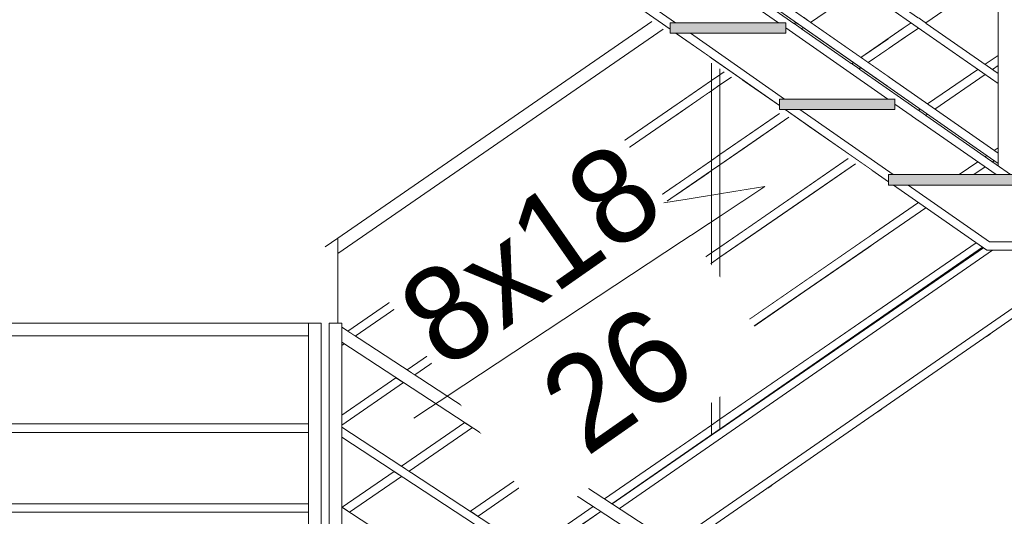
# Model space of a CAD drawing. Header units: millimetres. Extents: x 16408 to 39505, y -6861 to 26364.
# Tile 77 of 85: x 28852 to 31196, y 11335 to 12517. Entities that reach past the tile are written whole.
import ezdxf

# ---------------------------------------------------------------- set-up
doc = ezdxf.new("R2010")
doc.units = ezdxf.units.MM
doc.header["$MEASUREMENT"] = 0
doc.linetypes.add('Wipeout_Contour', pattern=[1000, 0, -1000])
for name, color, linetype, lineweight in [('0_Nr_pióra__1', 7, 'Continuous', 13), ('0_Nr_pióra__103', 7, 'Continuous', 5), ('0_Nr_pióra__7', 7, 'Continuous', 20)]:
    doc.layers.add(name, color=color, linetype=linetype, lineweight=lineweight)
doc.layers.add('inw_schody zewnętrzne', color=7, linetype='Continuous')
doc.styles.add('STYL_AUTOMATYCZNY_1', font='txt')

msp = doc.modelspace()

# ---------------------------------------------------------------- wipeouts: each hides what was drawn before it
at = {"color": 254, "linetype": 'Wipeout_Contour', "lineweight": 0, "ltscale": 125556.086156}
msp.add_wipeout([(29539.4, 11794.5), (28649.5, 11794.5), (28649.5, 11764.5), (29539.4, 11764.5)], dxfattribs=at)
at = {"color": 254, "linetype": 'Wipeout_Contour', "lineweight": 0, "ltscale": 99917.963649}
msp.add_wipeout([(31163.5, 11770.1), (31151, 11761.4), (31163.5, 11761.4)], dxfattribs=at)
at = {"color": 254, "linetype": 'Wipeout_Contour', "lineweight": 0, "ltscale": 98997.771372}
msp.add_wipeout([(30903.5, 11590.1), (30891, 11581.4), (30903.5, 11581.4)], dxfattribs=at)
at = {"color": 254, "linetype": 'Wipeout_Contour', "lineweight": 0, "ltscale": 125206.29292}
msp.add_wipeout([(28649.5, 11554.5), (28649.5, 11534.5), (29539.4, 11534.5), (29539.4, 11554.5)], dxfattribs=at)
at = {"color": 254, "linetype": 'Wipeout_Contour', "lineweight": 0, "ltscale": 98078.122032}
msp.add_wipeout([(30643.5, 11410.1), (30631, 11401.4), (30643.5, 11401.4)], dxfattribs=at)
at = {"color": 254, "linetype": 'Wipeout_Contour', "lineweight": 0, "ltscale": 124927.942259}
msp.add_wipeout([(28649.5, 11364.5), (28649.5, 11344.5), (29539.4, 11344.5), (29539.4, 11364.5)], dxfattribs=at)
at = {"color": 254, "linetype": 'Wipeout_Contour', "lineweight": 0, "ltscale": 132199.561959}
msp.add_wipeout([(30725.9, 11686), (30879.8, 11792.5), (30879.8, 12159.4), (30725.9, 12266.7)], dxfattribs=at).dxf.layer = 'inw_schody zewnętrzne'

# ---------------------------------------------------------------- next in the draw order: linework, layer by layer
at = {"layer": '0_Nr_pióra__103', "color": 7, "linetype": 'Continuous', "lineweight": 5}
for p, q in [((29539.4, 11794.5), (28649.5, 11794.5)), ((29539.4, 11764.5), (29539.4, 11794.5)), ((29539.4, 11764.5), (28649.5, 11764.5)), ((29539.4, 10706.4), (29539.4, 11764.5)), ((29539.4, 11554.5), (28649.5, 11554.5)), ((29539.4, 11534.5), (28649.5, 11534.5)), ((29539.4, 11364.5), (28649.5, 11364.5)), ((29539.4, 11344.5), (28649.5, 11344.5))]:
    msp.add_line(p, q, dxfattribs=at)

# ---------------------------------------------------------------- next in the draw order: wipeouts: each hides what was drawn before it
at = {"color": 254, "linetype": 'Wipeout_Contour', "lineweight": 0, "ltscale": 230754.667251}
msp.add_wipeout([(30571.1, 12374.8), (30571.1, 11578.8), (30725.9, 11686), (30725.9, 12266.7), (30674.1, 12302.9), (30660.4, 12302.9), (30660.4, 12312.5)], dxfattribs=at).dxf.layer = 'inw_schody zewnętrzne'

# ---------------------------------------------------------------- next in the draw order: wipeouts: each hides what was drawn before it
at = {"color": 254, "linetype": 'Wipeout_Contour', "lineweight": 0, "ltscale": 131199.014619}
msp.add_wipeout([(30493.5, 12428.9), (30493.5, 11525.1), (30571.1, 11578.8), (30571.1, 12374.8)], dxfattribs=at).dxf.layer = 'inw_schody zewnętrzne'

# ---------------------------------------------------------------- next in the draw order: wipeouts: each hides what was drawn before it
at = {"color": 254, "linetype": 'Wipeout_Contour', "lineweight": 0, "ltscale": 130913.058994}
msp.add_wipeout([(30493.5, 12428.9), (30415.9, 12483.1), (30415.9, 11471.4), (30493.5, 11525.1)], dxfattribs=at).dxf.layer = 'inw_schody zewnętrzne'

# ---------------------------------------------------------------- next in the draw order: wipeouts: each hides what was drawn before it
at = {"color": 254, "linetype": 'Wipeout_Contour', "lineweight": 0, "ltscale": 164069.727269}
msp.add_wipeout([(30188.7, 12665.7), (30154.1, 12665.7), (30400.4, 12493.9), (30400.4, 12509.3), (30412.9, 12509.3)], dxfattribs=at)
at = {"color": 254, "linetype": 'Wipeout_Contour', "lineweight": 0, "ltscale": 130406.17685}
msp.add_wipeout([(31408.5, 12158.6), (29588.5, 10898.6), (29588.5, 10874.5), (31408.5, 12134.5)], dxfattribs=at)

# ---------------------------------------------------------------- next in the draw order: wipeouts: each hides what was drawn before it
at = {"color": 254, "linetype": 'Wipeout_Contour', "lineweight": 0, "ltscale": 164634.73102}
msp.add_wipeout([(30415.4, 12665.7), (30188.7, 12665.7), (30412.9, 12509.3), (30658.3, 12509.3), (30415.4, 12678.8)], dxfattribs=at)
at = {"color": 254, "linetype": 'Wipeout_Contour', "lineweight": 0, "ltscale": 164928.512091}
msp.add_wipeout([(30448.7, 12484.3), (30414.1, 12484.3), (30660.4, 12312.5), (30660.4, 12327.9), (30672.9, 12327.9)], dxfattribs=at)
at = {"color": 254, "linetype": 'Wipeout_Contour', "lineweight": 0, "ltscale": 130179.679892}
msp.add_wipeout([(29599.4, 10711.3), (29617.2, 10699.6), (31408.5, 11939.7), (31408.5, 11963.7)], dxfattribs=at)

# ---------------------------------------------------------------- next in the draw order: wipeouts: each hides what was drawn before it
at = {"color": 254, "linetype": 'Wipeout_Contour', "lineweight": 0, "ltscale": 165493.764897}
msp.add_wipeout([(30448.7, 12484.3), (30672.9, 12327.9), (30918.3, 12327.9), (30675.4, 12497.3), (30675.4, 12484.3)], dxfattribs=at)
at = {"color": 254, "linetype": 'Wipeout_Contour', "lineweight": 0, "ltscale": 132589.803682}
msp.add_wipeout([(30674.1, 12302.9), (30935.4, 12120.6), (30935.4, 12144.7), (30708.7, 12302.9)], dxfattribs=at)
at = {"color": 254, "linetype": 'Wipeout_Contour', "lineweight": 0, "ltscale": 95528.548998}
msp.add_wipeout([(29587.1, 11769.4), (29588.5, 11768.4), (29588.5, 11771.5)], dxfattribs=at)
at = {"color": 254, "linetype": 'Wipeout_Contour', "lineweight": 0, "ltscale": 130747.975535}
msp.add_wipeout([(29618.5, 11784.7), (29618.5, 11748.9), (31877.2, 10274.3), (31893.6, 10299.5)], dxfattribs=at)

# ---------------------------------------------------------------- next in the draw order: wipeouts: each hides what was drawn before it
at = {"color": 254, "linetype": 'Wipeout_Contour', "lineweight": 0, "ltscale": 656227.896414}
msp.add_wipeout([(29375.4, 13428.6), (29375.4, 13404.5), (29618.3, 13235), (29635.4, 13235), (29635.4, 13223.1), (29878.3, 13053.6), (29895.4, 13053.6), (29895.4, 13041.6), (30138.3, 12872.1), (30155.4, 12872.1), (30155.4, 12860.2), (30398.3, 12690.7), (30415.4, 12690.7), (30415.4, 12678.8), (30658.3, 12509.3), (30675.4, 12509.3), (30675.4, 12497.3), (30918.3, 12327.9), (30935.4, 12327.9), (30935.4, 12340.1)], dxfattribs=at)
at = {"color": 254, "linetype": 'Wipeout_Contour', "lineweight": 0, "ltscale": 99607.13165}
msp.add_wipeout([(30708.7, 12302.9), (30935.4, 12144.7), (30935.4, 12302.9)], dxfattribs=at)
at = {"color": 254, "linetype": 'Wipeout_Contour', "lineweight": 0, "ltscale": 95592.419402}
msp.add_wipeout([(29624, 11745.3), (29618.5, 11748.9), (29618.5, 11741.5)], dxfattribs=at)
at = {"color": 254, "linetype": 'Wipeout_Contour', "lineweight": 0, "ltscale": 127809.20578}
msp.add_wipeout([(29618.5, 11356.6), (29618.5, 11332.7), (30281.8, 10899.7), (30281.8, 10923.6)], dxfattribs=at)

# ---------------------------------------------------------------- next in the draw order: hatches: boundary and pattern name
at = {"layer": '0_Nr_pióra__1', "linetype": 'Continuous', "lineweight": 0, "true_color": 0x000000}
for points in [[(30675.4, 12484.3), (30675.4, 12509.3), (30400.4, 12509.3), (30400.4, 12484.3)], [(30935.4, 12302.9), (30935.4, 12327.9), (30660.4, 12327.9), (30660.4, 12302.9)]]:
    msp.add_hatch(color=18, dxfattribs=at).paths.add_polyline_path(points)

# ---------------------------------------------------------------- next in the draw order: wipeouts: each hides what was drawn before it
at = {"color": 254, "linetype": 'Wipeout_Contour', "lineweight": 0, "ltscale": 129551.320858}
msp.add_wipeout([(29593.9, 11986.6), (29610.9, 11961.9), (30383.3, 12493.9), (30357, 12512.2)], dxfattribs=at)
at = {"color": 254, "linetype": 'Wipeout_Contour', "lineweight": 0, "ltscale": 132960.988463}
msp.add_wipeout([(30836.8, 12414.7), (30823.9, 12405.9), (30841.4, 12393.7), (30854.3, 12402.5)], dxfattribs=at)
at = {"color": 254, "linetype": 'Wipeout_Contour', "lineweight": 0, "ltscale": 132629.870641}
msp.add_wipeout([(30518.7, 11565.7), (30518.7, 11541.4), (31408.5, 12154.2), (31408.5, 12178.5)], dxfattribs=at)
at = {"color": 254, "linetype": 'Wipeout_Contour', "lineweight": 0, "ltscale": 128075.927907}
msp.add_wipeout([(29618.5, 11522.7), (30281.8, 11089.7), (30281.8, 11113.6), (29618.5, 11546.6)], dxfattribs=at)

# ---------------------------------------------------------------- next in the draw order: wipeouts: each hides what was drawn before it
at = {"color": 254, "linetype": 'Wipeout_Contour', "lineweight": 0, "ltscale": 132596.349627}
msp.add_wipeout([(30699.7, 12510.4), (30686.9, 12501.5), (30704.4, 12489.3), (30717.2, 12498.1)], dxfattribs=at)
at = {"color": 254, "linetype": 'Wipeout_Contour', "lineweight": 0, "ltscale": 133210.168402}
msp.add_wipeout([(30854.4, 12426.8), (30871.9, 12414.6), (30920.4, 12448), (30920.4, 12472.3)], dxfattribs=at)
at = {"color": 254, "linetype": 'Wipeout_Contour', "lineweight": 0, "ltscale": 132903.563635}
msp.add_wipeout([(30518.7, 11755.7), (30518.7, 11731.4), (31408.5, 12344.2), (31408.5, 12368.5)], dxfattribs=at)
at = {"color": 254, "linetype": 'Wipeout_Contour', "lineweight": 0, "ltscale": 127203.935114}
msp.add_wipeout([(29743, 11441.5), (29619.2, 11356.2), (29637.3, 11344.4), (29761.1, 11429.7)], dxfattribs=at)
at = {"color": 254, "linetype": 'Wipeout_Contour', "lineweight": 0, "ltscale": 128795.606569}
msp.add_wipeout([(30066.4, 11254.2), (30084.5, 11242.4), (30235.3, 11346.2), (30217.2, 11358)], dxfattribs=at)

# ---------------------------------------------------------------- next in the draw order: linework, layer by layer
at = {"layer": '0_Nr_pióra__103', "color": 7, "linetype": 'Continuous', "lineweight": 5}
for p, q in [((31149.9, 12190.4), (31154.1, 12193.3)), ((31088.2, 12147.9), (31132.5, 12178.4)), ((31123.4, 12147.9), (31150, 12166.2)), ((31154.2, 11967.9), (30932.1, 12122.9)), ((30935.4, 12122.9), (30935.4, 12120.6)), ((31160.2, 11987.9), (30966.7, 12122.9)), ((31160.2, 11987.9), (31167, 11987.9)), ((31160.2, 11987.9), (32531.8, 11987.9)), ((31146.1, 11973.5), (31143.6, 11975.2)), ((31154.2, 11967.9), (32531.8, 11967.9)), ((29637.3, 11344.4), (29761.1, 11429.7)), ((30192.8, 11316.9), (30235.3, 11346.2))]:
    msp.add_line(p, q, dxfattribs=at)

# ---------------------------------------------------------------- next in the draw order: wipeouts: each hides what was drawn before it
at = {"color": 254, "linetype": 'Wipeout_Contour', "lineweight": 0, "ltscale": 132993.587849}
msp.add_wipeout([(30717.3, 12522.5), (30734.8, 12510.2), (30854.3, 12592.5), (30836.8, 12604.7)], dxfattribs=at)
at = {"color": 254, "linetype": 'Wipeout_Contour', "lineweight": 0, "ltscale": 134210.952427}
msp.add_wipeout([(30935.4, 12262.6), (30935.4, 12238.4), (31408.5, 12564.2), (31408.5, 12588.5)], dxfattribs=at)
at = {"color": 254, "linetype": 'Wipeout_Contour', "lineweight": 0, "ltscale": 131771.599695}
msp.add_wipeout([(30518.7, 12385.7), (30518.7, 12361.4), (30546.1, 12380.3), (30528.6, 12392.5)], dxfattribs=at)
at = {"color": 254, "linetype": 'Wipeout_Contour', "lineweight": 0, "ltscale": 131862.929231}
msp.add_wipeout([(30518.7, 11975.7), (30518.7, 11951.4), (30841.8, 12173.9), (30824.3, 12186.1)], dxfattribs=at)
at = {"color": 254, "linetype": 'Wipeout_Contour', "lineweight": 0, "ltscale": 129855.911448}
msp.add_wipeout([(30243.9, 11376.4), (30262, 11364.6), (30498.7, 11527.6), (30498.7, 11551.9)], dxfattribs=at)
at = {"color": 254, "linetype": 'Wipeout_Contour', "lineweight": 0, "ltscale": 128396.056441}
msp.add_wipeout([(30075.5, 11450.5), (29924.8, 11346.7), (29942.9, 11334.9), (30093.6, 11438.7)], dxfattribs=at)

# ---------------------------------------------------------------- next in the draw order: linework, layer by layer
at = {"layer": '0_Nr_pióra__103', "color": 7, "linetype": 'Continuous', "lineweight": 5}
for p, q in [((31013, 12316.1), (31132.5, 12398.4)), ((31030.5, 12303.9), (31150, 12386.2)), ((30935.4, 12327.9), (30660.4, 12327.9)), ((30935.4, 12328.1), (30935.4, 12327.9)), ((30935.4, 12327.9), (30935.4, 12302.9)), ((30930.9, 12147.9), (30708.7, 12302.9)), ((30991.2, 12301.1), (30995.4, 12304)), ((31008.7, 12288.9), (31013, 12291.8)), ((29942.9, 11334.9), (30093.6, 11438.7)), ((30066.4, 11254.2), (30217.2, 11358)), ((30084.8, 11242.2), (30235.2, 11346.3))]:
    msp.add_line(p, q, dxfattribs=at)

# ---------------------------------------------------------------- next in the draw order: wipeouts: each hides what was drawn before it
at = {"color": 254, "linetype": 'Wipeout_Contour', "lineweight": 0, "ltscale": 134574.543877}
msp.add_wipeout([(30950.4, 12468.7), (31408.5, 12784.2), (31408.5, 12808.5), (30950.4, 12493)], dxfattribs=at)
at = {"color": 254, "linetype": 'Wipeout_Contour', "lineweight": 0, "ltscale": 197882.438681}
msp.add_wipeout([(30518.7, 12195.7), (30518.7, 12171.4), (30683.1, 12284.6), (30674.1, 12290.9), (30660.4, 12290.9), (30660.4, 12293.3)], dxfattribs=at)
at = {"color": 254, "linetype": 'Wipeout_Contour', "lineweight": 0, "ltscale": 129791.862739}
msp.add_wipeout([(30102.2, 11468.9), (30120.4, 11457.1), (30498.7, 11717.6), (30498.7, 11741.9)], dxfattribs=at)
at = {"color": 254, "linetype": 'Wipeout_Contour', "lineweight": 0, "ltscale": 127936.330547}
msp.add_wipeout([(29911.5, 11557.6), (29760.8, 11453.7), (29778.9, 11441.9), (29929.6, 11545.7)], dxfattribs=at)

# ---------------------------------------------------------------- next in the draw order: linework, layer by layer
at = {"layer": '0_Nr_pióra__103', "color": 7, "linetype": 'Continuous', "lineweight": 5}
for p, q in [((31008.9, 12509), (31150, 12606.2)), ((30950.4, 12493), (30973.8, 12509.1)), ((30950.4, 12468.7), (30991.3, 12496.9)), ((30660.4, 12327.9), (30660.4, 12302.9)), ((30935.4, 12302.9), (30660.4, 12302.9)), ((30920.4, 12131), (30674.1, 12302.9)), ((29778.9, 11441.9), (29929.6, 11545.7)), ((29924.8, 11346.7), (30075.5, 11450.5))]:
    msp.add_line(p, q, dxfattribs=at)

# ---------------------------------------------------------------- next in the draw order: wipeouts: each hides what was drawn before it
at = {"color": 254, "linetype": 'Wipeout_Contour', "lineweight": 0, "ltscale": 134737.424616}
msp.add_wipeout([(31180.8, 12156.8), (31210.8, 12135.9), (31210.8, 13235.9), (31180.8, 13256.8)], dxfattribs=at)
at = {"color": 254, "linetype": 'Wipeout_Contour', "lineweight": 0, "ltscale": 129721.537174}
msp.add_wipeout([(30498.7, 11961.9), (29938.3, 11575.9), (29956.4, 11564.1), (30498.7, 11937.6)], dxfattribs=at)
at = {"color": 254, "linetype": 'Wipeout_Contour', "lineweight": 0, "ltscale": 127509.80288}
msp.add_wipeout([(29618.5, 11551.5), (29765.6, 11652.8), (29747.5, 11664.6), (29618.5, 11575.7)], dxfattribs=at)

# ---------------------------------------------------------------- next in the draw order: hatches: boundary and pattern name
at = {"layer": '0_Nr_pióra__1', "linetype": 'Continuous', "lineweight": 0, "true_color": 0x000000}
msp.add_hatch(color=18, dxfattribs=at).paths.add_polyline_path([(32531.8, 12122.9), (32531.8, 12147.9), (30920.4, 12147.9), (30920.4, 12122.9)])

# ---------------------------------------------------------------- next in the draw order: linework, layer by layer
at = {"layer": '0_Nr_pióra__1', "color": 7, "linetype": 'Continuous', "lineweight": 13, "flags": 128}
msp.add_lwpolyline([(32531.8, 12122.9), (32531.8, 12147.9), (30920.4, 12147.9), (30920.4, 12122.9)], close=True, dxfattribs=at)
at = {"layer": '0_Nr_pióra__103', "color": 7, "linetype": 'Continuous', "lineweight": 5}
for p, q in [((31180.8, 12168.8), (31180.8, 13224.9)), ((31150.1, 12410.5), (31180.8, 12431.7)), ((31167.6, 12398.3), (31180.8, 12407.4)), ((31176.2, 12147.9), (30935.4, 12315.9)), ((31171.7, 12205.4), (31180.8, 12211.7)), ((31167.4, 12178.1), (31171.6, 12181.1)), ((29760.8, 11453.7), (29911.5, 11557.6))]:
    msp.add_line(p, q, dxfattribs=at)

# ---------------------------------------------------------------- next in the draw order: wipeouts: each hides what was drawn before it
at = {"color": 254, "linetype": 'Wipeout_Contour', "lineweight": 0, "ltscale": 129655.340209}
msp.add_wipeout([(29774.3, 11683), (29792.4, 11671.2), (30498.7, 12157.6), (30498.7, 12181.9)], dxfattribs=at)
at = {"color": 254, "linetype": 'Wipeout_Contour', "lineweight": 0, "ltscale": 318074.523499}
msp.add_wipeout([(29578.9, 10876.3), (29588.5, 10882.9), (29588.5, 11768.4), (29587.1, 11769.4), (29588.5, 11771.5), (29588.5, 11804.3), (29608.9, 11791), (29608.9, 11964.9), (29593.9, 11986.6), (29578.9, 11976.3)], dxfattribs=at)

# ---------------------------------------------------------------- next in the draw order: linework, layer by layer
at = {"layer": '0_Nr_pióra__103', "color": 7, "linetype": 'Continuous', "lineweight": 5}
for p, q in [((29578.9, 11976.3), (29608.9, 11997)), ((29608.9, 11964.9), (29608.9, 11997)), ((29608.9, 11794.5), (29608.9, 11964.9)), ((29539.4, 11794.5), (29569.4, 11794.5)), ((29569.4, 10706.4), (29569.4, 11794.5)), ((29588.5, 11771.5), (29588.5, 11794.5)), ((29588.5, 11794.5), (29618.5, 11794.5)), ((29618.5, 11794.5), (29618.5, 11748.9)), ((29588.5, 11768.4), (29588.5, 11771.5)), ((29588.5, 10706.4), (29588.5, 11768.4)), ((29618.5, 11748.9), (29618.5, 11784.7)), ((29618.5, 10724.5), (29618.5, 11748.9)), ((29618.5, 11741.5), (29624, 11745.3)), ((29618.5, 11575.7), (29747.5, 11664.6)), ((29618.5, 11551.5), (29765.6, 11652.8)), ((30281.8, 11113.6), (29618.5, 11546.6)), ((30281.8, 11089.7), (29618.5, 11522.7)), ((29619.2, 11356.2), (29743, 11441.5)), ((30281.8, 10923.6), (29618.5, 11356.6))]:
    msp.add_line(p, q, dxfattribs=at)

# ---------------------------------------------------------------- next in the draw order: wipeouts: each hides what was drawn before it
at = {"color": 254, "linetype": 'Wipeout_Contour', "lineweight": 0, "ltscale": 129601.494336}
msp.add_wipeout([(29632.6, 11775.5), (29650.7, 11763.6), (30498.7, 12347.6), (30498.7, 12371.9)], dxfattribs=at)

# ---------------------------------------------------------------- next in the draw order: wipeouts: each hides what was drawn before it
at = {"color": 254, "linetype": 'Wipeout_Contour', "lineweight": 0, "ltscale": 131094.499874}
msp.add_wipeout([(30498.7, 11516.8), (30518.7, 11530.6), (30518.7, 12399.4), (30498.7, 12413.3)], dxfattribs=at)

# ---------------------------------------------------------------- next in the draw order: linework, layer by layer
at = {"layer": '0_Nr_pióra__103', "color": 7, "linetype": 'Continuous', "lineweight": 5}
for p, q in [((30518.7, 12195.7), (30660.4, 12293.3)), ((30518.7, 12171.4), (30683.1, 12284.6)), ((30498.7, 12181.9), (30518.7, 12195.7)), ((30518.7, 12171.4), (30518.7, 12195.7)), ((29774.3, 11683), (30498.7, 12181.9)), ((30498.7, 12157.6), (30498.7, 12181.9)), ((30498.7, 12157.6), (30518.7, 12171.4)), ((30518.7, 11975.7), (30824.3, 12186.1)), ((30518.7, 11951.4), (30841.8, 12173.9)), ((30518.7, 11975.7), (30518.7, 12171.4)), ((29792.4, 11671.2), (30498.7, 12157.6)), ((30498.7, 11961.9), (30498.7, 12157.6)), ((30518.7, 11755.7), (30991.6, 12081.3)), ((30518.7, 11731.4), (31009.1, 12069.1)), ((30518.7, 11565.7), (31128.6, 11985.7)), ((29938.3, 11575.9), (30498.7, 11961.9)), ((30261.8, 11364.7), (31143.6, 11975.2)), ((30279.7, 11353), (31167.8, 11967.9)), ((30406.7, 11270.2), (31414.4, 11967.9)), ((30424.6, 11258.5), (31449.2, 11967.9)), ((30498.7, 11961.9), (30518.7, 11975.7)), ((30498.7, 11937.6), (30498.7, 11961.9)), ((30518.7, 11951.4), (30518.7, 11975.7)), ((30518.7, 11541.4), (31146.1, 11973.5)), ((29956.4, 11564.1), (30498.7, 11937.6)), ((30498.7, 11937.6), (30518.7, 11951.4)), ((30498.7, 11741.9), (30498.7, 11937.6)), ((30518.7, 11755.7), (30518.7, 11951.4)), ((31878.6, 10309.2), (29618.5, 11784.7)), ((31878.6, 10273.4), (29618.5, 11748.9)), ((30498.7, 11741.9), (30518.7, 11755.7)), ((30518.7, 11731.4), (30518.7, 11755.7)), ((30102.2, 11468.9), (30498.7, 11741.9)), ((30498.7, 11717.6), (30498.7, 11741.9)), ((30498.7, 11717.6), (30518.7, 11731.4)), ((30518.7, 11565.7), (30518.7, 11731.4)), ((30120.4, 11457.1), (30498.7, 11717.6)), ((30498.7, 11551.9), (30498.7, 11717.6)), ((30498.7, 11551.9), (30518.7, 11565.7)), ((30518.7, 11541.4), (30518.7, 11565.7)), ((30243.9, 11376.4), (30498.7, 11551.9)), ((30498.7, 11527.6), (30498.7, 11551.9)), ((30498.7, 11527.6), (30518.7, 11541.4)), ((30262, 11364.6), (30498.7, 11527.6))]:
    msp.add_line(p, q, dxfattribs=at)

# ---------------------------------------------------------------- next in the draw order: wipeouts: each hides what was drawn before it
at = {"color": 254, "linetype": 'Wipeout_Contour', "lineweight": 0, "ltscale": 132217.097114}
msp.add_wipeout([(30165.4, 12883.2), (30920.4, 12356.4), (30920.4, 12380.8), (30165.4, 12907.6)], dxfattribs=at)

# ---------------------------------------------------------------- next in the draw order: linework, layer by layer
at = {"layer": '0_Nr_pióra__103', "color": 7, "linetype": 'Continuous', "lineweight": 5}
for p, q in [((31210.8, 12147.9), (29390.4, 13418.2)), ((31180.8, 12389), (30326.5, 12985.2)), ((31180.8, 12364.7), (30326.5, 12960.8)), ((31180.8, 12199), (30326.5, 12795.2)), ((31180.8, 12174.7), (30326.5, 12770.8)), ((30400.4, 12493.9), (30154.1, 12665.7)), ((30412.9, 12509.3), (30188.7, 12665.7)), ((30658.3, 12509.3), (30415.4, 12678.8)), ((30734.8, 12510.2), (30854.3, 12592.5)), ((29608.9, 11997), (30357, 12512.2)), ((29608.9, 11960.5), (30383.3, 12493.9)), ((30400.4, 12509.3), (30400.4, 12484.3)), ((30675.4, 12509.3), (30400.4, 12509.3)), ((30675.4, 12509.3), (30675.4, 12484.3)), ((30918.3, 12327.9), (30675.4, 12497.3)), ((30695.5, 12507.4), (30699.7, 12510.4)), ((30713, 12495.2), (30717.2, 12498.1)), ((30854.4, 12426.8), (30955.2, 12496.3)), ((30675.4, 12484.3), (30400.4, 12484.3)), ((30660.4, 12312.5), (30414.1, 12484.3)), ((30672.9, 12327.9), (30448.7, 12484.3)), ((30871.9, 12414.6), (30959.7, 12475.1)), ((30498.7, 12371.9), (30498.7, 12413.3)), ((30832.5, 12411.8), (30836.8, 12414.7)), ((30850.1, 12399.6), (30854.3, 12402.5)), ((30498.7, 12371.9), (30518.7, 12385.7)), ((30518.7, 12385.7), (30518.7, 12399.4)), ((30518.7, 12385.7), (30528.6, 12392.5)), ((30518.7, 12361.4), (30518.7, 12385.7)), ((30518.7, 12361.4), (30546.1, 12380.3)), ((29632.6, 11775.5), (30498.7, 12371.9)), ((30498.7, 12347.6), (30498.7, 12371.9)), ((30498.7, 12347.6), (30518.7, 12361.4)), ((30518.7, 12195.7), (30518.7, 12361.4)), ((29650.7, 11763.6), (30498.7, 12347.6)), ((30498.7, 12181.9), (30498.7, 12347.6))]:
    msp.add_line(p, q, dxfattribs=at)

# ---------------------------------------------------------------- next in the draw order: wipeouts: each hides what was drawn before it
at = {"color": 7, "linetype": 'Wipeout_Contour', "lineweight": 20, "ltscale": 129597.936519}
msp.add_wipeout([(29679.1, 11919.4), (30236.4, 12308.6), (30652.4, 11712.9), (30095.2, 11323.7)], dxfattribs=at).dxf.layer = '0_Nr_pióra__7'

# ---------------------------------------------------------------- next in the draw order: linework, layer by layer
at = {"layer": '0_Nr_pióra__1', "color": 7, "linetype": 'Continuous', "lineweight": 13}
for p, q in [((29789.9, 11568.2), (30625.8, 12119.6)), ((30625.8, 12119.6), (30385.5, 12080.9))]:
    msp.add_line(p, q, dxfattribs=at)

# ---------------------------------------------------------------- next in the draw order: texts
at = {"layer": '0_Nr_pióra__7', "color": 7, "linetype": 'Continuous', "lineweight": 20, "insert": (30339.4, 11567.6), "char_height": 225, "attachment_point": 8, "rotation": 34.9333, "line_spacing_factor": 0.963147, "style": 'STYL_AUTOMATYCZNY_1'}
msp.add_mtext('\\A1;{\\pqc;\\fCentury Gothic|b0|i0|c238|p34;8\\fCentury Gothic|b0|i0|c238|p34;x1\\fCentury Gothic|b0|i0|c238|p34;8\\P\\pqc;\\fCentury Gothic|b0|i0|c238|p34;26}', dxfattribs=at)

doc.saveas('drawing.dxf')
